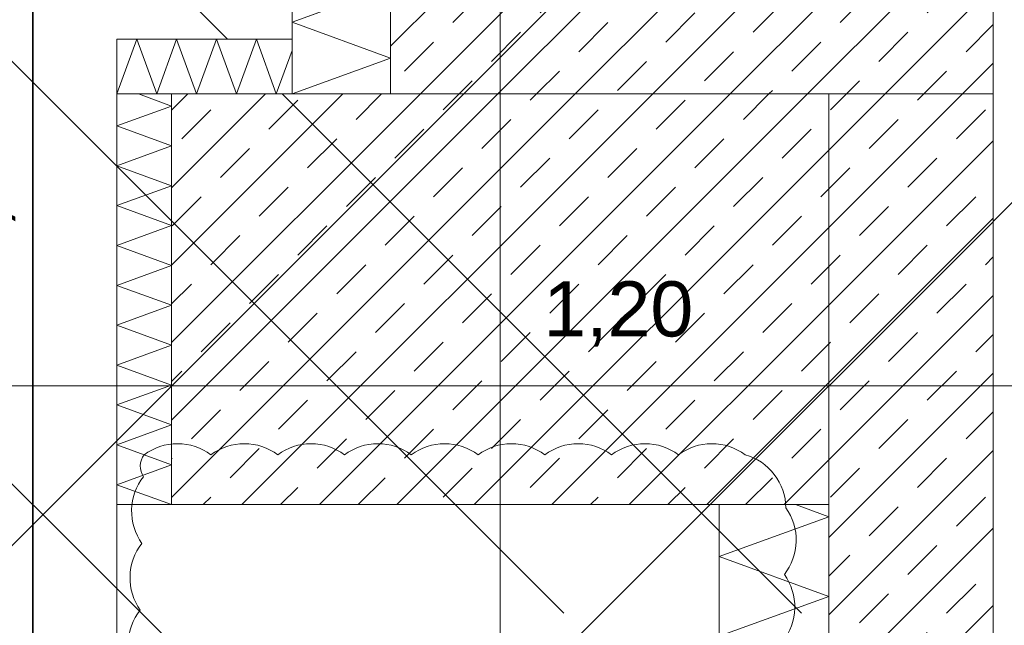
# Model space of a CAD drawing. Header units: metres. Extents: x -3716 to 31, y -1854 to 706.
# Tile 102 of 207: x -1939 to -1917, y 552 to 566. Entities that reach past the tile are written whole.
import ezdxf

# ---------------------------------------------------------------- set-up
doc = ezdxf.new("R2010")
doc.units = ezdxf.units.M
doc.header["$LTSCALE"] = 1.25
doc.header["$PDMODE"] = 1
doc.header["$PDSIZE"] = -2
for name, pattern in [('Linienart-34', [4.233, 2.116, -2.117]), ('Linienart-53', [5.291531, 3.175, -1.058062, 0.352704, -0.705764]), ('VW-01 Strichlinie kurz', [1.999894, 0.999947, -0.999947])]:
    doc.linetypes.add(name, pattern=pattern)
doc.layers.get('0').update_dxf_attribs({"lineweight": 25})
for name, color, linetype, lineweight, true_color in [('00 -Bauelemente -Dämmung innen', 7, 'Continuous', 9, 0xff7fe6), ('30 -32 Gründung- 2 Flachgründungen u. Bodenplatten', 7, 'Continuous', 9, 0xff6633), ('30 -35 Decken- 0 Decken', 7, 'Continuous', 35, 0x00ee00), ('70 -77 Revision- 2 Wolken', 7, 'Continuous', 18, 0x944cff)]:
    doc.layers.add(name, color=color, linetype=linetype, lineweight=lineweight, true_color=true_color)
for name, color, linetype, lineweight in [('30 -32 Gründung-Baugrube', 7, 'VW-01 Strichlinie kurz', 9), ('70 -71 Achsen- 1 Gebäudeachsen', 7, 'Linienart-53', 18), ('70 -73 Bauteildarst.- 2 verdeckt 0.15', 7, 'Linienart-34', 15), ('Keine', 7, 'Continuous', 9)]:
    doc.layers.add(name, color=color, linetype=linetype, lineweight=lineweight)
doc.styles.add('Arial', font='arial.ttf')
doc.dimstyles.new('SIA_DIN1356', dxfattribs={"dimtxt": 1.258608, "dimasz": 2.80603, "dimexe": 2.5, "dimexo": 3.75, "dimgap": 0.625, "dimtad": 1, "dimdec": 3, "dimtxsty": 'Arial', "dimblk": 'VW_SLASH-1', "dimblk1": 'VW_SLASH-1', "dimblk2": 'VW_SLASH-1', "dimcen": 0, "dimdle": 2.5, "dimadec": 3, "dimazin": 0, "dimtfac": 1, "dimtdec": 3, "dimtix": 1, "dimtmove": 0, "dimatfit": 0, "dimldrblk": 'VW_FILLEDARROW-1', "dimfxl": 1, "dimfrac": 2, "dimtolj": 1, "dimarcsym": 0})
pattern_1 = [(45, (0, 0), (0.07071068, -0.07071068), []), (45, (0.03536, -0.03536), (0.07071068, -0.07071068), [0.075, -0.05])]

# ---------------------------------------------------------------- blocks, each defined once
blk = doc.blocks.new('Gruppe-639')
at = {"color": 255, "linetype": 'Continuous', "lineweight": 5}
blk.add_wipeout([(-98.821, 11.788), (-98.821, 12.538), (-99.021, 12.538), (-99.021, 11.788)], dxfattribs=at).dxf.layer = '00 -Bauelemente -Dämmung innen'
blk = doc.blocks.new('Gruppe-640')
at = {"layer": '00 -Bauelemente -Dämmung innen', "color": 7, "transparency": 33554687, "flags": 128}
blk.add_lwpolyline([(-98.821, 11.788), (-99.021, 11.8608), (-98.821, 11.9336), (-99.021, 12.0064), (-98.821, 12.0792), (-99.021, 12.152), (-98.821, 12.2248), (-99.021, 12.2976), (-98.821, 12.3704), (-99.021, 12.4431), (-98.821, 12.5159), (-98.8816, 12.538)], dxfattribs=at)
blk = doc.blocks.new('Gruppe-641')
at = {"layer": '00 -Bauelemente -Dämmung innen', "color": 7, "linetype": 'Continuous', "lineweight": 9, "transparency": 33554687}
blk.add_line((-99.021, 12.538), (-99.021, 11.788), dxfattribs=at)
blk = doc.blocks.new('Gruppe-642')
at = {"layer": '00 -Bauelemente -Dämmung innen', "color": 7, "linetype": 'Continuous', "lineweight": 9, "transparency": 33554687}
blk.add_line((-98.821, 11.788), (-98.821, 12.538), dxfattribs=at)
blk = doc.blocks.new('Gruppe-643')
at = {"layer": '00 -Bauelemente -Dämmung innen', "color": 7, "transparency": 33554687}
for name in ['Gruppe-641', 'Gruppe-642']:
    blk.add_blockref(name, (0, 0), dxfattribs=at)
blk = doc.blocks.new('Gruppe-644')
at = {"layer": '00 -Bauelemente -Dämmung innen', "color": 7}
blk.add_blockref('Gruppe-639', (0, 0), dxfattribs=at)
at = {"layer": '00 -Bauelemente -Dämmung innen', "color": 7, "transparency": 33554687}
for name in ['Gruppe-640', 'Gruppe-643']:
    blk.add_blockref(name, (0, 0), dxfattribs=at)
blk = doc.blocks.new('Gruppe-645')
at = {"layer": '00 -Bauelemente -Dämmung innen', "color": 7, "transparency": 33554687}
blk.add_blockref('Gruppe-644', (0, 0), dxfattribs=at)
at = {"layer": '00 -Bauelemente -Dämmung innen', "color": 0, "flags": 1}
for tag in ['IFC_UUID', 'instanceID', 'prm0_name', 'prm0_type', 'prm0_value', 'prm1_name', 'prm1_type', 'prm1_value', 'prm2_name', 'prm2_type', 'prm2_value', 'prm3_name', 'prm3_type', 'prm3_value', 'prm4_name', 'prm4_type', 'prm4_value', 'prm5_name', 'prm5_type', 'prm5_value', 'prm6_name', 'prm6_type', 'prm6_value']:
    blk.add_attdef(tag, (-99.021, 11.788), '', height=0.00018, dxfattribs=at)
blk = doc.blocks.new('VW_SLASH-1')
at = {"color": 0, "linetype": 'ByBlock', "lineweight": -2, "transparency": 16777216}
blk.add_line((0.89094, 0), (-1, 0), dxfattribs=at)
at = {"color": 0, "lineweight": 20, "transparency": 16777216, "flags": 128}
blk.add_lwpolyline([(0.50005, 0.50005), (-0.50005, -0.50005)], dxfattribs=at)
blk = doc.blocks.new('*D1002')
at = {"layer": '30 -35 Decken- 0 Decken', "color": 0, "linetype": 'Continuous', "lineweight": -2}
for p, q in [((-100.2743, 16.549), (-100.2743, 19.3551)), ((-100.2743, 12.538), (-100.2743, 13.743)), ((-97.1041, 13.743), (-97.7743, 13.743)), ((-103.771, 12.538), (-102.7743, 12.538)), ((-100.2743, 9.732), (-100.2743, 6.9259))]:
    blk.add_line(p, q, dxfattribs=at)
at = {"layer": 'Defpoints', "color": 0}
for p in [(-100.8541, 13.743), (-100.2743, 13.743), (-100.021, 12.538)]:
    blk.add_point(p, dxfattribs=at)
at = {"layer": '30 -35 Decken- 0 Decken', "color": 0, "lineweight": -2, "xscale": 2.8060302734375, "yscale": 2.8060302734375, "zscale": 2.8060302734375}
for p, rotation in [((-100.2743, 13.743), 270), ((-100.2743, 12.538), 90)]:
    blk.add_blockref('VW_SLASH-1', p, dxfattribs=dict(at, rotation=rotation))
at = {"layer": '30 -35 Decken- 0 Decken', "color": 0, "lineweight": 9, "insert": (-100.4015, 13.1405), "char_height": 0.100689, "attachment_point": 5, "rotation": 90, "style": 'Arial'}
blk.add_mtext('\\A1;1,20\\S5^ ;', dxfattribs=at)
blk = doc.blocks.new('VW_FILLEDARROW-1')
at = {"linetype": 'Continuous', "lineweight": 0, "transparency": 16777216}
blk.add_hatch(color=0, dxfattribs=at).paths.add_polyline_path([(-1.41436, 0.37898), (0, 0), (-1.41436, -0.37898)])
at = {"color": 0, "lineweight": 5, "transparency": 16777216, "flags": 128}
blk.add_lwpolyline([(-1.41436, 0.37898), (0, 0), (-1.41436, -0.37898)], close=True, dxfattribs=at)
blk = doc.blocks.new('*D1003')
at = {"layer": '30 -35 Decken- 0 Decken', "color": 0, "linetype": 'Continuous', "lineweight": -2}
for p, q in [((-100.2743, 15.344), (-100.2743, 18.1501)), ((-103.771, 12.538), (-102.7743, 12.538)), ((-100.2743, 11.548), (-100.2743, 12.538)), ((-102.871, 11.548), (-102.7743, 11.548)), ((-100.2743, 8.742), (-100.2743, 5.9359))]:
    blk.add_line(p, q, dxfattribs=at)
at = {"layer": 'Defpoints', "color": 0}
for p in [(-100.2743, 12.538), (-100.021, 12.538), (-99.121, 11.548)]:
    blk.add_point(p, dxfattribs=at)
at = {"layer": '30 -35 Decken- 0 Decken', "color": 0, "lineweight": -2, "xscale": 2.8060302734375, "yscale": 2.8060302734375, "zscale": 2.8060302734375}
for p, rotation in [((-100.2743, 12.538), 270), ((-100.2743, 11.548), 90)]:
    blk.add_blockref('VW_SLASH-1', p, dxfattribs=dict(at, rotation=rotation))
at = {"layer": '30 -35 Decken- 0 Decken', "color": 0, "lineweight": 9, "insert": (-100.3757, 12.043), "char_height": 0.10069, "attachment_point": 5, "rotation": 90, "style": 'Arial'}
blk.add_mtext('\\A1;99', dxfattribs=at)
blk = doc.blocks.new('Gruppe-682')
at = {"color": 255, "linetype": 'Continuous', "lineweight": 5}
blk.add_wipeout([(-99.801, 13.288), (-99.801, 14.023), (-99.621, 14.023), (-99.621, 13.288)], dxfattribs=at).dxf.layer = '00 -Bauelemente -Dämmung innen'
blk = doc.blocks.new('Gruppe-683')
at = {"layer": '00 -Bauelemente -Dämmung innen', "color": 7, "transparency": 33554687, "flags": 128}
blk.add_lwpolyline([(-99.801, 13.288), (-99.621, 13.3535), (-99.801, 13.419), (-99.621, 13.4845), (-99.801, 13.5501), (-99.621, 13.6156), (-99.801, 13.6811), (-99.621, 13.7466), (-99.801, 13.8121), (-99.621, 13.8776), (-99.801, 13.9431), (-99.621, 14.0087), (-99.6604, 14.023)], dxfattribs=at)
blk = doc.blocks.new('Gruppe-684')
at = {"layer": '00 -Bauelemente -Dämmung innen', "color": 7, "linetype": 'Continuous', "lineweight": 9, "transparency": 33554687}
blk.add_line((-99.621, 13.288), (-99.801, 13.288), dxfattribs=at)
blk = doc.blocks.new('Gruppe-685')
at = {"layer": '00 -Bauelemente -Dämmung innen', "color": 7, "linetype": 'Continuous', "lineweight": 9, "transparency": 33554687}
blk.add_line((-99.801, 14.023), (-99.621, 14.023), dxfattribs=at)
blk = doc.blocks.new('Gruppe-686')
at = {"layer": '00 -Bauelemente -Dämmung innen', "color": 7, "transparency": 33554687}
for name in ['Gruppe-685', 'Gruppe-684']:
    blk.add_blockref(name, (0, 0), dxfattribs=at)
blk = doc.blocks.new('Gruppe-687')
at = {"layer": '00 -Bauelemente -Dämmung innen', "color": 7, "linetype": 'Continuous', "lineweight": 9, "transparency": 33554687}
blk.add_line((-99.621, 14.023), (-99.621, 13.288), dxfattribs=at)
blk = doc.blocks.new('Gruppe-688')
at = {"layer": '00 -Bauelemente -Dämmung innen', "color": 7, "linetype": 'Continuous', "lineweight": 9, "transparency": 33554687}
blk.add_line((-99.801, 13.288), (-99.801, 14.023), dxfattribs=at)
blk = doc.blocks.new('Gruppe-689')
at = {"layer": '00 -Bauelemente -Dämmung innen', "color": 7, "transparency": 33554687}
for name in ['Gruppe-688', 'Gruppe-687']:
    blk.add_blockref(name, (0, 0), dxfattribs=at)
blk = doc.blocks.new('Gruppe-690')
at = {"layer": '00 -Bauelemente -Dämmung innen', "color": 7}
blk.add_blockref('Gruppe-682', (0, 0), dxfattribs=at)
at = {"layer": '00 -Bauelemente -Dämmung innen', "color": 7, "transparency": 33554687}
for name in ['Gruppe-683', 'Gruppe-686', 'Gruppe-689']:
    blk.add_blockref(name, (0, 0), dxfattribs=at)
blk = doc.blocks.new('Gruppe-691')
at = {"layer": '00 -Bauelemente -Dämmung innen', "color": 7, "transparency": 33554687}
blk.add_blockref('Gruppe-690', (0, 0), dxfattribs=at)
at = {"layer": '00 -Bauelemente -Dämmung innen', "color": 0, "flags": 1}
for tag in ['IFC_UUID', 'instanceID', 'prm0_name', 'prm0_type', 'prm0_value', 'prm1_name', 'prm1_type', 'prm1_value', 'prm2_name', 'prm2_type', 'prm2_value', 'prm3_name', 'prm3_type', 'prm3_value', 'prm4_name', 'prm4_type', 'prm4_value', 'prm5_name', 'prm5_type', 'prm5_value', 'prm6_name', 'prm6_type', 'prm6_value']:
    blk.add_attdef(tag, (-99.801, 13.288), '', height=0.00018, dxfattribs=at)
blk = doc.blocks.new('Gruppe-692')
at = {"color": 255, "linetype": 'Continuous', "lineweight": 5}
blk.add_wipeout([(-100.021, 12.538), (-100.021, 13.288), (-100.121, 13.288), (-100.121, 12.538)], dxfattribs=at).dxf.layer = '00 -Bauelemente -Dämmung innen'
blk = doc.blocks.new('Gruppe-693')
at = {"layer": '00 -Bauelemente -Dämmung innen', "color": 7, "linetype": 'Continuous', "lineweight": 9, "transparency": 33554687, "flags": 128}
blk.add_lwpolyline([(-100.021, 12.538), (-100.121, 12.5744), (-100.021, 12.6108), (-100.121, 12.6472), (-100.021, 12.6836), (-100.121, 12.72), (-100.021, 12.7564), (-100.121, 12.7928), (-100.021, 12.8292), (-100.121, 12.8656), (-100.021, 12.902), (-100.121, 12.9384), (-100.021, 12.9748), (-100.121, 13.0112), (-100.021, 13.0476), (-100.121, 13.084), (-100.021, 13.1204), (-100.121, 13.1567), (-100.021, 13.1931), (-100.121, 13.2295), (-100.021, 13.2659), (-100.0816, 13.288)], dxfattribs=at)
blk = doc.blocks.new('Gruppe-694')
at = {"layer": '00 -Bauelemente -Dämmung innen', "color": 7, "linetype": 'Continuous', "lineweight": 9, "transparency": 33554687}
blk.add_line((-100.121, 12.538), (-100.021, 12.538), dxfattribs=at)
blk = doc.blocks.new('Gruppe-695')
at = {"layer": '00 -Bauelemente -Dämmung innen', "color": 7, "linetype": 'Continuous', "lineweight": 9, "transparency": 33554687}
blk.add_line((-100.021, 13.288), (-100.121, 13.288), dxfattribs=at)
blk = doc.blocks.new('Gruppe-696')
at = {"color": 7, "transparency": 33554687}
for name in ['Gruppe-695', 'Gruppe-694']:
    blk.add_blockref(name, (0, 0), dxfattribs=at)
blk = doc.blocks.new('Gruppe-697')
at = {"layer": '00 -Bauelemente -Dämmung innen', "color": 7, "linetype": 'Continuous', "lineweight": 9, "transparency": 33554687}
blk.add_line((-100.121, 13.288), (-100.121, 12.538), dxfattribs=at)
blk = doc.blocks.new('Gruppe-698')
at = {"layer": '00 -Bauelemente -Dämmung innen', "color": 7, "linetype": 'Continuous', "lineweight": 9, "transparency": 33554687}
blk.add_line((-100.021, 12.538), (-100.021, 13.288), dxfattribs=at)
blk = doc.blocks.new('Gruppe-699')
at = {"color": 7, "transparency": 33554687}
for name in ['Gruppe-697', 'Gruppe-698']:
    blk.add_blockref(name, (0, 0), dxfattribs=at)
blk = doc.blocks.new('Gruppe-700')
at = {"layer": '00 -Bauelemente -Dämmung innen', "color": 7}
blk.add_blockref('Gruppe-692', (0, 0), dxfattribs=at)
at = {"color": 7, "transparency": 33554687}
for name in ['Gruppe-696', 'Gruppe-699']:
    blk.add_blockref(name, (0, 0), dxfattribs=at)
at = {"layer": '00 -Bauelemente -Dämmung innen', "color": 7, "transparency": 33554687}
blk.add_blockref('Gruppe-693', (0, 0), dxfattribs=at)
blk = doc.blocks.new('Gruppe-701')
at = {"layer": '00 -Bauelemente -Dämmung innen', "color": 7, "transparency": 33554687}
blk.add_blockref('Gruppe-700', (0, 0), dxfattribs=at)
at = {"layer": '00 -Bauelemente -Dämmung innen', "color": 0, "flags": 1}
for tag in ['IFC_UUID', 'instanceID', 'prm0_name', 'prm0_type', 'prm0_value', 'prm1_name', 'prm1_type', 'prm1_value', 'prm2_name', 'prm2_type', 'prm2_value', 'prm3_name', 'prm3_type', 'prm3_value', 'prm4_name', 'prm4_type', 'prm4_value', 'prm5_name', 'prm5_type', 'prm5_value', 'prm6_name', 'prm6_type', 'prm6_value']:
    blk.add_attdef(tag, (-100.121, 12.538), '', height=0.00018, dxfattribs=at)
blk = doc.blocks.new('Gruppe-702')
at = {"color": 255, "linetype": 'Continuous', "lineweight": 5}
blk.add_wipeout([(-100.121, 13.288), (-99.801, 13.288), (-99.801, 13.388), (-100.121, 13.388)], dxfattribs=at).dxf.layer = '00 -Bauelemente -Dämmung innen'
blk = doc.blocks.new('Gruppe-703')
at = {"layer": '00 -Bauelemente -Dämmung innen', "color": 7, "linetype": 'Continuous', "lineweight": 9, "transparency": 33554687, "flags": 128}
blk.add_lwpolyline([(-100.121, 13.288), (-100.0846, 13.388), (-100.0482, 13.288), (-100.0118, 13.388), (-99.9754, 13.288), (-99.939, 13.388), (-99.9026, 13.288), (-99.8662, 13.388), (-99.8298, 13.288), (-99.801, 13.3672)], dxfattribs=at)
blk = doc.blocks.new('Gruppe-704')
at = {"layer": '00 -Bauelemente -Dämmung innen', "color": 7, "linetype": 'Continuous', "lineweight": 9, "transparency": 33554687}
blk.add_line((-100.121, 13.388), (-100.121, 13.288), dxfattribs=at)
blk = doc.blocks.new('Gruppe-705')
at = {"layer": '00 -Bauelemente -Dämmung innen', "color": 7, "linetype": 'Continuous', "lineweight": 9, "transparency": 33554687}
blk.add_line((-99.801, 13.288), (-99.801, 13.388), dxfattribs=at)
blk = doc.blocks.new('Gruppe-706')
at = {"color": 7, "transparency": 33554687}
for name in ['Gruppe-704', 'Gruppe-705']:
    blk.add_blockref(name, (0, 0), dxfattribs=at)
blk = doc.blocks.new('Gruppe-707')
at = {"layer": '00 -Bauelemente -Dämmung innen', "color": 7, "linetype": 'Continuous', "lineweight": 9, "transparency": 33554687}
blk.add_line((-99.801, 13.388), (-100.121, 13.388), dxfattribs=at)
blk = doc.blocks.new('Gruppe-708')
at = {"layer": '00 -Bauelemente -Dämmung innen', "color": 7, "linetype": 'Continuous', "lineweight": 9, "transparency": 33554687}
blk.add_line((-100.121, 13.288), (-99.801, 13.288), dxfattribs=at)
blk = doc.blocks.new('Gruppe-709')
at = {"color": 7, "transparency": 33554687}
for name in ['Gruppe-707', 'Gruppe-708']:
    blk.add_blockref(name, (0, 0), dxfattribs=at)
blk = doc.blocks.new('Gruppe-710')
at = {"layer": '00 -Bauelemente -Dämmung innen', "color": 7}
blk.add_blockref('Gruppe-702', (0, 0), dxfattribs=at)
at = {"color": 7, "transparency": 33554687}
for name in ['Gruppe-706', 'Gruppe-709']:
    blk.add_blockref(name, (0, 0), dxfattribs=at)
at = {"layer": '00 -Bauelemente -Dämmung innen', "color": 7, "transparency": 33554687}
blk.add_blockref('Gruppe-703', (0, 0), dxfattribs=at)
blk = doc.blocks.new('Gruppe-711')
at = {"layer": '00 -Bauelemente -Dämmung innen', "color": 7, "transparency": 33554687}
blk.add_blockref('Gruppe-710', (0, 0), dxfattribs=at)
at = {"layer": '00 -Bauelemente -Dämmung innen', "color": 0, "flags": 1}
for tag in ['IFC_UUID', 'instanceID', 'prm0_name', 'prm0_type', 'prm0_value', 'prm1_name', 'prm1_type', 'prm1_value', 'prm2_name', 'prm2_type', 'prm2_value', 'prm3_name', 'prm3_type', 'prm3_value', 'prm4_name', 'prm4_type', 'prm4_value', 'prm5_name', 'prm5_type', 'prm5_value', 'prm6_name', 'prm6_type', 'prm6_value']:
    blk.add_attdef(tag, (-100.121, 13.288), '', height=0.00018, dxfattribs=at)
blk = doc.blocks.new('Gruppe-712')
at = {"layer": '00 -Bauelemente -Dämmung innen', "color": 7}
for name in ['Gruppe-691', 'Gruppe-701']:
    blk.add_blockref(name, (0, 0), dxfattribs=at)
blk.add_blockref('Gruppe-711', (0, 0), dxfattribs=at)
at = {"layer": '30 -35 Decken- 0 Decken', "color": 7, "linetype": 'Continuous', "lineweight": 9}
blk.add_line((-98.821, 13.288), (-100.021, 13.288), dxfattribs=at)
blk = doc.blocks.new('*D1059')
at = {"layer": '30 -35 Decken- 0 Decken', "color": 0, "linetype": 'Continuous', "lineweight": -2}
for p, q in [((-97.215, 12.755), (-101.627, 12.755)), ((-100.021, 9.538), (-100.021, 10.255)), ((-98.821, 9.538), (-98.821, 10.255))]:
    blk.add_line(p, q, dxfattribs=at)
at = {"layer": 'Defpoints', "color": 0}
for p in [(-100.021, 13.288), (-98.821, 13.288), (-98.821, 12.755)]:
    blk.add_point(p, dxfattribs=at)
at = {"layer": '30 -35 Decken- 0 Decken', "color": 0, "lineweight": -2, "xscale": 2.8060302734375, "yscale": 2.8060302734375, "zscale": 2.8060302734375, "rotation": 180}
blk.add_blockref('VW_SLASH-1', (-100.021, 12.755), dxfattribs=at)
at = {"layer": '30 -35 Decken- 0 Decken', "color": 0, "lineweight": -2, "xscale": 2.8060302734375, "yscale": 2.8060302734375, "zscale": 2.8060302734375}
blk.add_blockref('VW_SLASH-1', (-98.821, 12.755), dxfattribs=at)
at = {"layer": '30 -35 Decken- 0 Decken', "color": 0, "lineweight": 9, "insert": (-99.2054, 12.8861), "char_height": 0.10069, "attachment_point": 5, "style": 'Arial'}
blk.add_mtext('\\A1;1,20', dxfattribs=at)
blk = doc.blocks.new('*D1061')
at = {"layer": '30 -35 Decken- 0 Decken', "color": 0, "linetype": 'Continuous', "lineweight": -2}
for p, q in [((-100.708, 16.549), (-100.708, 19.3551)), ((-102.271, 13.743), (-103.208, 13.743)), ((-100.708, 11.733), (-100.708, 13.743)), ((-103.871, 11.733), (-103.208, 11.733)), ((-100.708, 8.927), (-100.708, 6.1209))]:
    blk.add_line(p, q, dxfattribs=at)
at = {"layer": 'Defpoints', "color": 0}
for p in [(-100.708, 13.743), (-98.521, 13.743), (-100.121, 11.733)]:
    blk.add_point(p, dxfattribs=at)
at = {"layer": '30 -35 Decken- 0 Decken', "color": 0, "lineweight": -2, "xscale": 2.8060302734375, "yscale": 2.8060302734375, "zscale": 2.8060302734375}
for p, rotation in [((-100.708, 13.743), 270), ((-100.708, 11.733), 90)]:
    blk.add_blockref('VW_SLASH-1', p, dxfattribs=dict(at, rotation=rotation))
at = {"layer": '30 -35 Decken- 0 Decken', "color": 0, "lineweight": 9, "insert": (-100.8185, 12.738), "char_height": 0.10069, "attachment_point": 5, "rotation": 90, "style": 'Arial'}
blk.add_mtext('\\A1;2,01', dxfattribs=at)
blk = doc.blocks.new('Gruppe-714')
at = {"layer": '70 -77 Revision- 2 Wolken', "transparency": 33554687, "flags": 128}
blk.add_lwpolyline([(-100.071, 12.629, -0.162278), (-100.01, 12.6493, -0.162278), (-99.9491, 12.629, -0.162278), (-99.8881, 12.6493, -0.162278), (-99.8272, 12.629, -0.162278), (-99.7662, 12.6493, -0.162278), (-99.7052, 12.629, -0.162278), (-99.6443, 12.6493, -0.162278), (-99.5833, 12.629, -0.162278), (-99.5224, 12.6493, -0.162278), (-99.4614, 12.629, -0.162278), (-99.4004, 12.6493, -0.162278), (-99.3395, 12.629, -0.162278), (-99.2785, 12.6493, -0.162278), (-99.2176, 12.629, -0.162278), (-99.1566, 12.6493, -0.162278), (-99.0956, 12.629, -0.162278), (-99.0347, 12.6493, -0.162278), (-98.9737, 12.629, -0.162278), (-98.9205, 12.593, -0.162278), (-98.8995, 12.5323, -0.162278), (-98.8805, 12.4709, -0.162278), (-98.9022, 12.4104, -0.162278), (-98.8832, 12.349, -0.162278), (-98.9049, 12.2885, -0.162278), (-98.8859, 12.2271, -0.162278), (-98.9076, 12.1666, -0.162278), (-98.8886, 12.1052, -0.162278), (-98.9103, 12.0447, -0.162278), (-98.8913, 11.9833, -0.162278), (-98.913, 11.9228, -0.162278), (-98.894, 11.8615, -0.162278), (-98.9157, 11.801, -0.162278), (-98.8967, 11.7396, -0.162278), (-98.9184, 11.6791, -0.162278), (-98.9699, 11.6406, -0.162278), (-99.0342, 11.6408, -0.162278), (-99.0953, 11.6209, -0.162278), (-99.1561, 11.6416, -0.162278), (-99.2172, 11.6217, -0.162278), (-99.278, 11.6425, -0.162278), (-99.3391, 11.6226, -0.162278), (-99.3999, 11.6433, -0.162278), (-99.461, 11.6234, -0.162278), (-99.5218, 11.6442, -0.162278), (-99.5829, 11.6243, -0.162278), (-99.6437, 11.645, -0.162278), (-99.7048, 11.6251, -0.162278), (-99.7657, 11.6459, -0.162278), (-99.8268, 11.626, -0.162278), (-99.8876, 11.6467, -0.162278), (-99.9487, 11.6268, -0.162278), (-100.0095, 11.6476, -0.162278), (-100.0662, 11.6778, -0.162278), (-100.0935, 11.7359, -0.162278), (-100.1123, 11.7974, -0.162278), (-100.0904, 11.8578, -0.162278), (-100.1092, 11.9193, -0.162278), (-100.0873, 11.9797, -0.162278), (-100.1061, 12.0412, -0.162278), (-100.0843, 12.1016, -0.162278), (-100.1031, 12.163, -0.162278), (-100.0812, 12.2235, -0.162278), (-100.1, 12.2849, -0.162278), (-100.0781, 12.3454, -0.162278), (-100.0969, 12.4068, -0.162278), (-100.0751, 12.4672, -0.162278), (-100.0939, 12.5287, -0.162278), (-100.072, 12.5891, -0.162278), (-100.0781, 12.6092, -0.162278), (-100.071, 12.629)], format="xyb", close=True, dxfattribs=at)
blk = doc.blocks.new('Gruppe-717')
at = {"layer": '70 -71 Achsen- 1 Gebäudeachsen', "transparency": 33554687}
blk.add_line((-99.421, 10.45), (-99.421, 14.7135), dxfattribs=at)
blk = doc.blocks.new('Gruppe-723')
at = {"layer": '70 -73 Bauteildarst.- 2 verdeckt 0.15', "transparency": 33554687, "flags": 128}
for points in [[(-99.7958, 14.7312), (-99.801, 14.7293), (-99.7898, 14.7253)], [(-99.801, 13.288), (-99.621, 13.3535), (-99.801, 13.419), (-99.621, 13.4845), (-99.801, 13.5501), (-99.621, 13.6156), (-99.801, 13.6811), (-99.621, 13.7466), (-99.801, 13.8121), (-99.621, 13.8776), (-99.801, 13.9431), (-99.621, 14.0087), (-99.801, 14.0742), (-99.621, 14.1397), (-99.801, 14.2052), (-99.621, 14.2707), (-99.801, 14.3362), (-99.621, 14.4017), (-99.801, 14.4673), (-99.621, 14.5328), (-99.801, 14.5983), (-99.6997, 14.6352)]]:
    blk.add_lwpolyline(points, dxfattribs=at)
blk = doc.blocks.new('Gruppe-724')
at = {"layer": '70 -73 Bauteildarst.- 2 verdeckt 0.15', "color": 7, "linetype": 'Continuous', "lineweight": 9, "transparency": 33554687}
blk.add_line((-99.621, 14.5564), (-99.621, 13.288), dxfattribs=at)
blk = doc.blocks.new('Gruppe-725')
at = {"layer": '70 -73 Bauteildarst.- 2 verdeckt 0.15', "color": 7, "linetype": 'Continuous', "lineweight": 9, "transparency": 33554687}
blk.add_line((-99.801, 13.288), (-99.801, 14.7364), dxfattribs=at)
blk = doc.blocks.new('Gruppe-726')
at = {"layer": '70 -73 Bauteildarst.- 2 verdeckt 0.15', "color": 7, "transparency": 33554687}
for name in ['Gruppe-725', 'Gruppe-724']:
    blk.add_blockref(name, (0, 0), dxfattribs=at)
blk = doc.blocks.new('Gruppe-727')
at = {"layer": '70 -73 Bauteildarst.- 2 verdeckt 0.15', "color": 7, "transparency": 33554687}
blk.add_blockref('Gruppe-726', (0, 0), dxfattribs=at)
at = {"layer": '70 -73 Bauteildarst.- 2 verdeckt 0.15', "transparency": 33554687}
blk.add_blockref('Gruppe-723', (0, 0), dxfattribs=at)
blk = doc.blocks.new('Gruppe-728')
at = {"layer": '70 -73 Bauteildarst.- 2 verdeckt 0.15', "color": 7, "transparency": 33554687}
blk.add_blockref('Gruppe-727', (0, 0), dxfattribs=at)
at = {"layer": '70 -73 Bauteildarst.- 2 verdeckt 0.15', "color": 0, "flags": 1}
for tag in ['IFC_UUID', 'instanceID', 'prm0_name', 'prm0_type', 'prm0_value', 'prm1_name', 'prm1_type', 'prm1_value', 'prm2_name', 'prm2_type', 'prm2_value', 'prm3_name', 'prm3_type', 'prm3_value', 'prm4_name', 'prm4_type', 'prm4_value', 'prm5_name', 'prm5_type', 'prm5_value', 'prm6_name', 'prm6_type', 'prm6_value']:
    blk.add_attdef(tag, (-99.801, 13.288), '', height=0.00018, dxfattribs=at)
blk = doc.blocks.new('Gruppe-730')
at = {"layer": '70 -73 Bauteildarst.- 2 verdeckt 0.15', "transparency": 33554687, "flags": 128}
blk.add_lwpolyline([(-100.021, 12.538), (-100.121, 12.5744), (-100.021, 12.6108), (-100.121, 12.6472), (-100.021, 12.6836), (-100.121, 12.72), (-100.021, 12.7564), (-100.121, 12.7928), (-100.021, 12.8292), (-100.121, 12.8656), (-100.021, 12.902), (-100.121, 12.9384), (-100.021, 12.9748), (-100.121, 13.0112), (-100.021, 13.0476), (-100.121, 13.084), (-100.021, 13.1204), (-100.121, 13.1567), (-100.021, 13.1931), (-100.121, 13.2295), (-100.021, 13.2659), (-100.0816, 13.288)], dxfattribs=at)
blk = doc.blocks.new('Gruppe-731')
at = {"layer": '70 -73 Bauteildarst.- 2 verdeckt 0.15', "color": 7, "linetype": 'Continuous', "lineweight": 9, "transparency": 33554687}
blk.add_line((-100.121, 12.538), (-100.021, 12.538), dxfattribs=at)
blk = doc.blocks.new('Gruppe-732')
at = {"layer": '70 -73 Bauteildarst.- 2 verdeckt 0.15', "color": 7, "linetype": 'Continuous', "lineweight": 9, "transparency": 33554687}
blk.add_line((-100.021, 13.288), (-100.121, 13.288), dxfattribs=at)
blk = doc.blocks.new('Gruppe-733')
at = {"color": 7, "transparency": 33554687}
for name in ['Gruppe-732', 'Gruppe-731']:
    blk.add_blockref(name, (0, 0), dxfattribs=at)
blk = doc.blocks.new('Gruppe-734')
at = {"layer": '70 -73 Bauteildarst.- 2 verdeckt 0.15', "color": 7, "linetype": 'Continuous', "lineweight": 9, "transparency": 33554687}
blk.add_line((-100.121, 13.288), (-100.121, 12.538), dxfattribs=at)
blk = doc.blocks.new('Gruppe-735')
at = {"layer": '70 -73 Bauteildarst.- 2 verdeckt 0.15', "color": 7, "linetype": 'Continuous', "lineweight": 9, "transparency": 33554687}
blk.add_line((-100.021, 12.538), (-100.021, 13.288), dxfattribs=at)
blk = doc.blocks.new('Gruppe-736')
at = {"color": 7, "transparency": 33554687}
for name in ['Gruppe-734', 'Gruppe-735']:
    blk.add_blockref(name, (0, 0), dxfattribs=at)
blk = doc.blocks.new('Gruppe-737')
at = {"color": 7, "transparency": 33554687}
for name in ['Gruppe-733', 'Gruppe-736']:
    blk.add_blockref(name, (0, 0), dxfattribs=at)
at = {"layer": '70 -73 Bauteildarst.- 2 verdeckt 0.15', "transparency": 33554687}
blk.add_blockref('Gruppe-730', (0, 0), dxfattribs=at)
blk = doc.blocks.new('Gruppe-738')
at = {"layer": '70 -73 Bauteildarst.- 2 verdeckt 0.15', "color": 7, "transparency": 33554687}
blk.add_blockref('Gruppe-737', (0, 0), dxfattribs=at)
at = {"layer": '70 -73 Bauteildarst.- 2 verdeckt 0.15', "color": 0, "flags": 1}
for tag in ['IFC_UUID', 'instanceID', 'prm0_name', 'prm0_type', 'prm0_value', 'prm1_name', 'prm1_type', 'prm1_value', 'prm2_name', 'prm2_type', 'prm2_value', 'prm3_name', 'prm3_type', 'prm3_value', 'prm4_name', 'prm4_type', 'prm4_value', 'prm5_name', 'prm5_type', 'prm5_value', 'prm6_name', 'prm6_type', 'prm6_value']:
    blk.add_attdef(tag, (-100.121, 12.538), '', height=0.00018, dxfattribs=at)
blk = doc.blocks.new('Gruppe-740')
at = {"layer": '70 -73 Bauteildarst.- 2 verdeckt 0.15', "transparency": 33554687, "flags": 128}
blk.add_lwpolyline([(-100.121, 13.288), (-100.0846, 13.388), (-100.0482, 13.288), (-100.0118, 13.388), (-99.9754, 13.288), (-99.939, 13.388), (-99.9026, 13.288), (-99.8662, 13.388), (-99.8298, 13.288), (-99.801, 13.3672)], dxfattribs=at)
blk = doc.blocks.new('Gruppe-741')
at = {"layer": '70 -73 Bauteildarst.- 2 verdeckt 0.15', "color": 7, "linetype": 'Continuous', "lineweight": 9, "transparency": 33554687}
blk.add_line((-100.121, 13.388), (-100.121, 13.288), dxfattribs=at)
blk = doc.blocks.new('Gruppe-742')
at = {"layer": '70 -73 Bauteildarst.- 2 verdeckt 0.15', "color": 7, "linetype": 'Continuous', "lineweight": 9, "transparency": 33554687}
blk.add_line((-99.801, 13.288), (-99.801, 13.388), dxfattribs=at)
blk = doc.blocks.new('Gruppe-743')
at = {"color": 7, "transparency": 33554687}
for name in ['Gruppe-741', 'Gruppe-742']:
    blk.add_blockref(name, (0, 0), dxfattribs=at)
blk = doc.blocks.new('Gruppe-744')
at = {"layer": '70 -73 Bauteildarst.- 2 verdeckt 0.15', "color": 7, "linetype": 'Continuous', "lineweight": 9, "transparency": 33554687}
blk.add_line((-99.801, 13.388), (-100.121, 13.388), dxfattribs=at)
blk = doc.blocks.new('Gruppe-745')
at = {"layer": '70 -73 Bauteildarst.- 2 verdeckt 0.15', "color": 7, "linetype": 'Continuous', "lineweight": 9, "transparency": 33554687}
blk.add_line((-100.121, 13.288), (-99.801, 13.288), dxfattribs=at)
blk = doc.blocks.new('Gruppe-746')
at = {"color": 7, "transparency": 33554687}
for name in ['Gruppe-744', 'Gruppe-745']:
    blk.add_blockref(name, (0, 0), dxfattribs=at)
blk = doc.blocks.new('Gruppe-747')
at = {"color": 7, "transparency": 33554687}
for name in ['Gruppe-743', 'Gruppe-746']:
    blk.add_blockref(name, (0, 0), dxfattribs=at)
at = {"layer": '70 -73 Bauteildarst.- 2 verdeckt 0.15', "transparency": 33554687}
blk.add_blockref('Gruppe-740', (0, 0), dxfattribs=at)
blk = doc.blocks.new('Gruppe-748')
at = {"layer": '70 -73 Bauteildarst.- 2 verdeckt 0.15', "color": 7, "transparency": 33554687}
blk.add_blockref('Gruppe-747', (0, 0), dxfattribs=at)
at = {"layer": '70 -73 Bauteildarst.- 2 verdeckt 0.15', "color": 0, "flags": 1}
for tag in ['IFC_UUID', 'instanceID', 'prm0_name', 'prm0_type', 'prm0_value', 'prm1_name', 'prm1_type', 'prm1_value', 'prm2_name', 'prm2_type', 'prm2_value', 'prm3_name', 'prm3_type', 'prm3_value', 'prm4_name', 'prm4_type', 'prm4_value', 'prm5_name', 'prm5_type', 'prm5_value', 'prm6_name', 'prm6_type', 'prm6_value']:
    blk.add_attdef(tag, (-100.121, 13.288), '', height=0.00018, dxfattribs=at)
blk = doc.blocks.new('Gruppe-749')
at = {"layer": '70 -73 Bauteildarst.- 2 verdeckt 0.15', "flags": 128}
blk.add_lwpolyline([(-99.371, 14.3064), (-99.371, 13.538), (-99.621, 13.538), (-99.621, 14.5564)], close=True, dxfattribs=at)
at = {"layer": '70 -73 Bauteildarst.- 2 verdeckt 0.15'}
for name in ['Gruppe-728', 'Gruppe-748', 'Gruppe-738']:
    blk.add_blockref(name, (0, 0), dxfattribs=at)
blk = doc.blocks.new('Gruppe-750')
at = {"layer": '70 -73 Bauteildarst.- 2 verdeckt 0.15', "color": 7}
blk.add_blockref('Gruppe-749', (0, 0), dxfattribs=at)
blk = doc.blocks.new('_Feinplanum 2D-3 (3D)')
at = {"layer": '30 -32 Gründung-Baugrube', "color": 7}
blk.add_blockref('Gruppe-750', (0, 0), dxfattribs=at)
blk = doc.blocks.new('Gruppe-667')
at = {"layer": '30 -35 Decken- 0 Decken', "color": 7, "linetype": 'Continuous', "lineweight": 9}
for base, p1, p2, text, picture, middle in [((-100.27432972, 13.743), (-100.02099996, 12.538), (-100.85405836, 13.743), '1,20\\S5^ ;', '*D1002', (-100.40152436, 13.1405)), ((-100.27432972, 12.538), (-99.12099996, 11.548), (-100.02099996, 12.538), '99', '*D1003', (-100.37573128, 12.043))]:
    dim = blk.add_linear_dim(base=base, p1=p1, p2=p2, angle=270, text=text, dimstyle='SIA_DIN1356', override={"dimtxt": 0.100689, "dimgap": 0.05, "dimdec": 8, "dimpost": '<>', "dimtxsty": 'Arial', "dimtmove": 2}, dxfattribs=at)
    dim.commit()
    dim.dimension.update_dxf_attribs({"geometry": picture, "text_midpoint": middle})
blk = doc.blocks.new('_FU_2D LP6 (3D)')
at = {"layer": '00 -Bauelemente -Dämmung innen', "color": 7}
blk.add_blockref('Gruppe-645', (0, 0), dxfattribs=at)
at = {"color": 255, "linetype": 'Continuous', "lineweight": 9}
blk.add_wipeout([(-100.12099996, 11.733), (-99.30599996, 11.733), (-99.12099996, 11.548), (-96.22099996, 11.548), (-96.03599996, 11.733), (-93.62099996, 11.733), (-93.62099996, 12.538), (-94.92099996, 12.538), (-94.92099996, 13.148), (-96.32099996, 13.148), (-96.32099996, 11.648), (-99.02099996, 11.648), (-99.02099996, 12.038), (-99.02099996, 12.538), (-100.12099996, 12.538)], dxfattribs=at).dxf.layer = '30 -35 Decken- 0 Decken'
at = {"layer": '30 -35 Decken- 0 Decken', "linetype": 'Continuous', "lineweight": 9}
h = blk.add_hatch(dxfattribs=at)
h.set_pattern_fill('5_Beton unbewehrt', style=0, pattern_type=2)
h.set_pattern_definition([(-135, (0, 0), (0.883883, -0.883883), [2.12132, -1.414214])])
h.paths.add_polyline_path([(-100.12099996, 11.733), (-99.30599996, 11.733), (-99.12099996, 11.548), (-96.22099996, 11.548), (-96.03599996, 11.733), (-93.62099996, 11.733), (-93.62099996, 12.538), (-94.92099996, 12.538), (-94.92099996, 13.148), (-96.32099996, 13.148), (-96.32099996, 11.648), (-99.02099996, 11.648), (-99.02099996, 12.038), (-99.02099996, 12.538), (-100.12099996, 12.538)])
at = {"layer": '30 -35 Decken- 0 Decken', "color": 7, "linetype": 'Continuous', "lineweight": 9, "flags": 128}
blk.add_lwpolyline([(-100.12099996, 11.733), (-99.30599996, 11.733), (-99.12099996, 11.548), (-96.22099996, 11.548), (-96.03599996, 11.733), (-93.62099996, 11.733), (-93.62099996, 12.538), (-94.92099996, 12.538), (-94.92099996, 13.148), (-96.32099996, 13.148), (-96.32099996, 11.648), (-99.02099996, 11.648), (-99.02099996, 12.038), (-99.02099996, 12.538), (-100.12099996, 12.538)], close=True, dxfattribs=at)
at = {"color": 255, "linetype": 'Continuous', "lineweight": 9}
blk.add_wipeout([(-98.82099996, 13.288), (-98.52099996, 13.288), (-98.52099996, 12.038), (-98.82099996, 12.038)], dxfattribs=at).dxf.layer = '30 -35 Decken- 0 Decken'
at = {"layer": '30 -35 Decken- 0 Decken', "linetype": 'Continuous', "lineweight": 9}
h = blk.add_hatch(dxfattribs=at)
h.set_pattern_fill('Stahlbeton1  SRF', style=0, pattern_type=2)
h.set_pattern_definition(pattern_1)
h.paths.add_polyline_path([(-98.82099996, 13.288), (-98.52099996, 13.288), (-98.52099996, 12.038), (-98.82099996, 12.038)])
at = {"layer": '30 -35 Decken- 0 Decken', "color": 7, "linetype": 'Continuous', "lineweight": 9, "flags": 128}
blk.add_lwpolyline([(-98.82099996, 13.288), (-98.52099996, 13.288), (-98.52099996, 12.038), (-98.82099996, 12.038)], close=True, dxfattribs=at)
at = {"color": 255, "linetype": 'Continuous', "lineweight": 9}
blk.add_wipeout([(-100.02099996, 13.288), (-98.82099996, 13.288), (-98.82099996, 12.538), (-100.02099996, 12.538)], dxfattribs=at).dxf.layer = '30 -35 Decken- 0 Decken'
at = {"layer": '30 -35 Decken- 0 Decken', "linetype": 'Continuous', "lineweight": 9}
h = blk.add_hatch(dxfattribs=at)
h.set_pattern_fill('Stahlbeton1  SRF', style=0, pattern_type=2)
h.set_pattern_definition(pattern_1)
h.paths.add_polyline_path([(-100.02099996, 13.288), (-98.82099996, 13.288), (-98.82099996, 12.538), (-100.02099996, 12.538)])
at = {"layer": '30 -35 Decken- 0 Decken', "color": 7, "linetype": 'Continuous', "lineweight": 9, "flags": 128}
blk.add_lwpolyline([(-100.02099996, 13.288), (-98.82099996, 13.288), (-98.82099996, 12.538), (-100.02099996, 12.538)], close=True, dxfattribs=at)
at = {"layer": '30 -35 Decken- 0 Decken', "color": 7}
blk.add_blockref('Gruppe-667', (0, 0), dxfattribs=at)
at = {"color": 255, "linetype": 'Continuous', "lineweight": 9}
blk.add_wipeout([(-99.62099996, 13.288), (-99.62099996, 13.538), (-98.52099996, 13.538), (-98.52099996, 13.288)], dxfattribs=at).dxf.layer = '30 -35 Decken- 0 Decken'
at = {"layer": '30 -35 Decken- 0 Decken', "linetype": 'Continuous', "lineweight": 9}
h = blk.add_hatch(dxfattribs=at)
h.set_pattern_fill('Stahlbeton1  SRF', style=0, pattern_type=2)
h.set_pattern_definition(pattern_1)
h.paths.add_polyline_path([(-99.62099996, 13.288), (-99.62099996, 13.538), (-98.52099996, 13.538), (-98.52099996, 13.288)])
at = {"layer": '30 -35 Decken- 0 Decken', "color": 7, "linetype": 'Continuous', "lineweight": 9, "flags": 128}
blk.add_lwpolyline([(-99.62099996, 13.288), (-99.62099996, 13.538), (-98.52099996, 13.538), (-98.52099996, 13.288)], close=True, dxfattribs=at)
at = {"layer": '30 -32 Gründung- 2 Flachgründungen u. Bodenplatten', "color": 7}
blk.add_blockref('Gruppe-712', (0, 0), dxfattribs=at)
at = {"layer": '70 -77 Revision- 2 Wolken'}
blk.add_blockref('Gruppe-714', (0, 0), dxfattribs=at)
at = {"layer": '30 -35 Decken- 0 Decken', "color": 7, "linetype": 'Continuous', "lineweight": 9}
dim = blk.add_linear_dim(base=(-100.70798855, 13.743), p1=(-100.12099996, 11.733), p2=(-98.52099996, 13.743), angle=270, text='2,01', dimstyle='SIA_DIN1356', override={"dimtxt": 0.100689, "dimgap": 0.05, "dimdec": 8, "dimpost": '<>', "dimtxsty": 'Arial', "dimtmove": 2}, dxfattribs=at)
dim.commit()
dim.dimension.update_dxf_attribs({"geometry": '*D1061', "text_midpoint": (-100.81845209, 12.738)})
dim = blk.add_linear_dim(base=(-98.82099996, 12.755), p1=(-100.02099996, 13.288), p2=(-98.82099996, 13.288), text='1,20', dimstyle='SIA_DIN1356', override={"dimtxt": 0.100689, "dimgap": 0.05, "dimdec": 8, "dimpost": '<>', "dimtxsty": 'Arial', "dimtmove": 2}, dxfattribs=at)
dim.commit()
dim.dimension.update_dxf_attribs({"geometry": '*D1059', "text_midpoint": (-99.20539199, 12.88613889), "dimtype": 160})
at = {"layer": '70 -71 Achsen- 1 Gebäudeachsen', "color": 7, "transparency": 33554687}
blk.add_blockref('Gruppe-717', (0, 0), dxfattribs=at)

msp = doc.modelspace()

# ---------------------------------------------------------------- block references
at = {"layer": 'Keine', "color": 1, "xscale": 12.5, "yscale": 12.5, "zscale": 12.5}
msp.add_blockref('_FU_2D LP6 (3D)', (-685.453, 398.181), dxfattribs=at)

# ---------------------------------------------------------------- next in the draw order: block references
msp.add_blockref('_Feinplanum 2D-3 (3D)', (-685.453, 398.181), dxfattribs=at)

doc.saveas('drawing.dxf')
